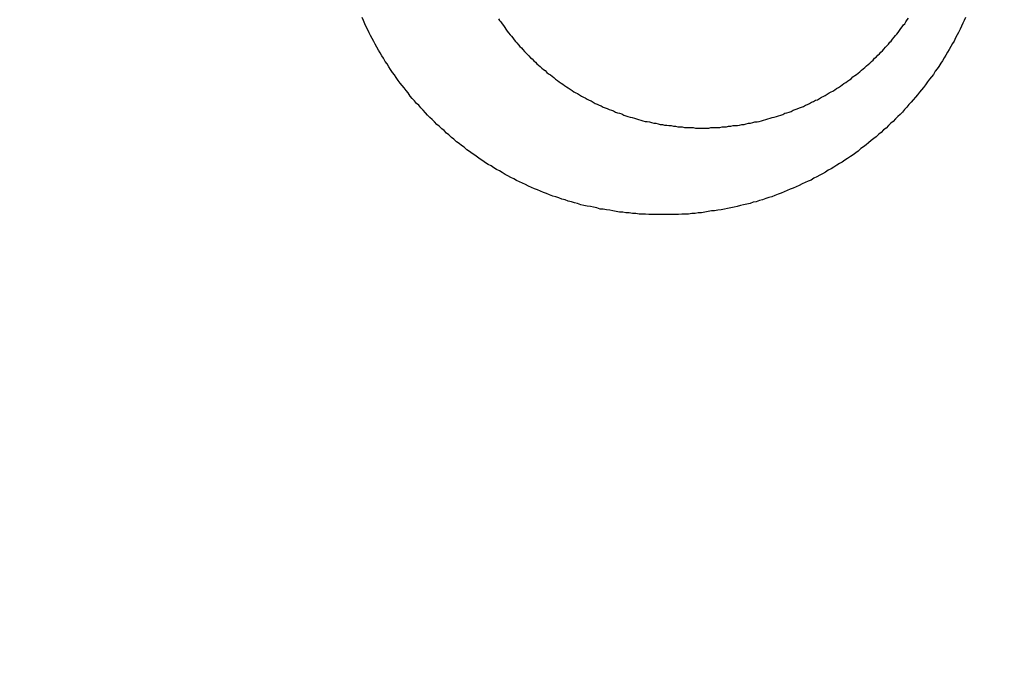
# Model space of a CAD drawing. Header units: millimetres. Extents: x -604189 to 881711, y -381903 to -7297.
# Tile 72 of 256: x -567394 to -567378, y -196050 to -196039. Entities that reach past the tile are written whole.
import ezdxf

# ---------------------------------------------------------------- set-up
doc = ezdxf.new("R2010")
doc.units = ezdxf.units.MM
doc.header["$LTSCALE"] = 100
doc.layers.add('OPIS', color=7, linetype='Continuous')
pattern_1 = [(45, (-296350.26, 111503), (-334.51454, 334.51454), []), (135, (-296350.26, 111503), (-334.51454, -334.51454), [])]

msp = doc.modelspace()

# ---------------------------------------------------------------- hatches: boundary and pattern name
at = {"layer": 'OPIS', "linetype": 'ByBlock', "lineweight": 13}
h = msp.add_hatch(dxfattribs=at)
h.set_pattern_fill('ANSI37', color=0, scale=149)
h.set_pattern_definition(pattern_1)
h.paths.add_polyline_path([(-565846.628, -200148.37), (-566196.825, -200149.347), (-566196.825, -200157.448), (-566296.825, -200157.448), (-566296.825, -200149.626), (-566746.825, -200150.882), (-566746.825, -201168.329, -0.414214), (-566403.888, -201511.266, -1), (-567089.762, -201511.266, -0.414214), (-566746.825, -201168.329), (-566746.825, -200936.871, -0.267949), (-567196.825, -200157.448), (-567296.825, -200157.448), (-567296.825, -200152.416), (-567606.815, -200153.281), (-567606.815, -201603.287), (-567556.815, -201603.147), (-567556.815, -205257.445), (-565846.45, -205257.445)])
h.paths.add_polyline_path([(-551636.825, -198396.286), (-576656.825, -198407.448), (-576656.825, -193157.448), (-579836.825, -193157.448), (-579836.825, -200437.448), (-570846.818, -200437.448), (-570846.818, -200053.169), (-551636.825, -200037.448)])
h.paths.add_polyline_path([(-566819.49, -205014.115), (-566583.775, -205014.115), (-566583.775, -204789.115), (-566819.49, -204789.115)], flags=24)
h.paths.add_polyline_path([(-566959.314, -200828.748), (-566427.171, -200828.748), (-566427.171, -200603.748), (-566959.314, -200603.748)], flags=24)
h.paths.add_polyline_path([(-566792.033, -202497.855), (-566276.912, -202497.855), (-566276.912, -202398.515), (-566792.033, -202398.515)], flags=24)
h.paths.add_polyline_path([(-566791.958, -202387.855), (-565854.55, -202387.855), (-565854.55, -202288.515), (-566791.958, -202288.515)], flags=24)
h.paths.add_polyline_path([(-567194.021, -202505.333), (-566857.345, -202505.333), (-566857.345, -202389.949), (-567194.021, -202389.949)], flags=24)
h.paths.add_polyline_path([(-567153.366, -202393.592), (-566996.4, -202393.592), (-566996.4, -202295.562), (-567153.366, -202295.562)], flags=24)
h.paths.add_polyline_path([(-566516.508, -200627.503), (-566516.508, -200287.803), (-566964.285, -200287.803), (-566964.285, -200627.503)], flags=24)
at = {"layer": 'OPIS', "linetype": 'ByBlock', "lineweight": 9}
h = msp.add_hatch(dxfattribs=at)
h.set_pattern_fill('ANSI37', color=0, scale=149)
h.set_pattern_definition(pattern_1)
edge = h.paths.add_edge_path()
edge.add_line((-551636.825, -193157.448), (-552906.825, -193157.448))
edge.add_line((-552906.825, -193157.448), (-552906.825, -193187.448))
edge.add_line((-552906.825, -193187.448), (-554281.473, -193187.448))
edge.add_line((-554281.473, -193187.448), (-554281.473, -193407.448))
edge.add_line((-554281.473, -193407.448), (-554641.473, -193407.448))
edge.add_line((-554641.473, -193407.448), (-554891.821, -193407.448))
edge.add_line((-554891.821, -193407.448), (-555251.821, -193407.448))
edge.add_line((-555251.821, -193407.448), (-555252.169, -193157.448))
edge.add_line((-555252.169, -193157.448), (-555156.825, -193407.448))
edge.add_line((-555156.825, -193407.448), (-555156.825, -196074.426))
edge.add_line((-555156.825, -196074.426), (-555036.825, -196074.426))
edge.add_line((-555036.825, -196074.426), (-555036.825, -196674.426))
edge.add_line((-555036.825, -196674.426), (-555036.825, -197274.426))
edge.add_line((-555036.825, -197274.426), (-555636.825, -197274.426))
edge.add_line((-555636.825, -197274.426), (-555636.825, -198296.526))
edge.add_line((-555636.825, -198296.526), (-555036.825, -198294.851))
edge.add_line((-555036.825, -198294.851), (-555036.825, -198287.448))
edge.add_line((-555036.825, -198287.448), (-554936.825, -198287.448))
edge.add_line((-554936.825, -198287.448), (-554936.825, -198294.572))
edge.add_line((-554936.825, -198294.572), (-554486.825, -198293.317))
edge.add_line((-554486.825, -198293.317), (-554486.825, -198292.448))
edge.add_line((-554486.825, -198292.448), (-554486.825, -197276.567))
edge.add_arc((-554486.825, -196933.63), 342.937, 180, 270, ccw=False)
edge.add_arc((-554486.825, -196933.63), 342.937, 0, 180, ccw=False)
edge.add_arc((-554486.825, -196933.63), 342.937, -90, 0, ccw=False)
edge.add_line((-554486.825, -197276.567), (-554486.825, -197508.025))
edge.add_arc((-554936.825, -198287.448), 900, 0, 60, ccw=False)
edge.add_line((-554036.825, -198287.448), (-553936.825, -198287.448))
edge.add_line((-553936.825, -198287.448), (-553936.825, -198291.782))
edge.add_line((-553936.825, -198291.782), (-551636.825, -198285.364))
edge.add_line((-551636.825, -198285.364), (-551636.825, -193157.448))
edge = h.paths.add_edge_path(flags=17)
edge.add_arc((-555292.825, -194555.644), 64, 0, 360)
edge = h.paths.add_edge_path(flags=17)
edge.add_arc((-555292.825, -194795.644), 64, 0, 360)
edge = h.paths.add_edge_path(flags=17)
edge.add_arc((-555532.825, -194555.644), 64, 0, 360)
edge = h.paths.add_edge_path(flags=17)
edge.add_arc((-555532.825, -194795.644), 64, 0, 360)
edge = h.paths.add_edge_path(flags=16)
edge.add_arc((-555445.578, -195632.918), 122.24, 0, 360)
edge = h.paths.add_edge_path(flags=17)
edge.add_arc((-555444.953, -195755.157), 131.84, -179.70702, 0.29298, ccw=False)
edge.add_line((-555576.791, -195755.831), (-555577.416, -195633.592))
edge.add_arc((-555445.578, -195632.918), 131.84, 0.29298, 180.29298, ccw=False)
edge.add_line((-555313.74, -195632.244), (-555313.115, -195754.483))
edge = h.paths.add_edge_path(flags=16)
edge.add_line((-555354.602, -195832.663), (-555410.524, -195781.149))
edge.add_arc((-555444.236, -195895.315), 119.04, 73.54834, 77.25266)
edge.add_line((-555417.97, -195779.209), (-555400.458, -195791.093))
edge.add_arc((-555397.928, -195789.134), 3.2, 66.437, 217.7638, ccw=False)
edge.add_arc((-555444.236, -195895.315), 119.04, 62.83618, 66.43696, ccw=False)
edge.add_line((-555389.89, -195789.404), (-555332.197, -195793.322))
edge.add_arc((-555444.953, -195755.157), 119.04, 319.37612, 341.30015, ccw=False)
edge = h.paths.add_edge_path(flags=0)
edge.add_arc((-555445.157, -195715.335), 16, 0, 360)
edge = h.paths.add_edge_path(flags=16)
edge.add_line((-555494.828, -195789.588), (-555556.499, -195794.41))
edge.add_arc((-555553.516, -195795.567), 3.2, 158.7889, 200.417)
edge.add_arc((-555444.953, -195755.157), 119.04, 200.41697, 219.83636)
edge.add_arc((-555533.904, -195829.364), 3.2, 219.8364, 346.9927)
edge.add_line((-555530.786, -195830.084), (-555488.51, -195790.333))
edge.add_arc((-555491.628, -195789.613), 3.2, 346.9927, 539.5529)
edge = h.paths.add_edge_path(flags=16)
edge.add_arc((-555444.953, -195755.157), 119.04, 258.76397, 281.82198, ccw=False)
edge.add_line((-555468.148, -195871.915), (-555480.159, -195865.083))
edge.add_arc((-555483.299, -195864.466), 3.2, 250.669, 348.8814, ccw=False)
edge.add_arc((-555444.953, -195755.157), 119.04, 229.64312, 250.66903, ccw=False)
edge.add_line((-555522.037, -195845.868), (-555468.703, -195779.633))
edge.add_arc((-555459.182, -195767.571), 15.366, -52.9828, 231.7166, ccw=False)
edge.add_arc((-555446.749, -195779.502), 3.2, 91.2428, 186.0743, ccw=False)
edge.add_arc((-555444.236, -195895.315), 119.04, 88.11241, 91.24277, ccw=False)
edge.add_line((-555440.315, -195776.34), (-555420.565, -195871.672))
h.paths.add_polyline_path([(-554267.155, -198153.982), (-554267.155, -197814.282), (-554714.931, -197814.282), (-554714.931, -198153.982)], flags=17)
h.paths.add_polyline_path([(-553792.63, -195548.14), (-553277.509, -195548.14), (-553277.509, -195448.8), (-553792.63, -195448.8)], flags=16)
h.paths.add_polyline_path([(-553792.555, -195438.14), (-553058.934, -195438.14), (-553058.934, -195338.8), (-553792.555, -195338.8)], flags=16)
h.paths.add_polyline_path([(-554194.618, -195555.618), (-553808.217, -195555.618), (-553808.217, -195440.235), (-554194.618, -195440.235)], flags=16)
h.paths.add_polyline_path([(-554153.974, -195443.932), (-553947.262, -195443.932), (-553947.262, -195345.836), (-554153.974, -195345.836)], flags=16)
h.paths.add_polyline_path([(-554256.508, -198153.982), (-554256.508, -197814.282), (-554704.285, -197814.282), (-554704.285, -198153.982)], flags=17)
h.paths.add_polyline_path([(-569496.825, -196631.63), (-571696.825, -196631.63), (-571696.825, -198287.448), (-569496.825, -198287.448)])
h.paths.add_polyline_path([(-567176.825, -196631.63), (-569376.825, -196631.63), (-569376.825, -198287.448), (-567176.825, -198287.448)])
h.paths.add_polyline_path([(-569376.825, -196535.63), (-567176.825, -196535.63), (-567176.825, -193157.448), (-569376.825, -193157.448)])
edge = h.paths.add_edge_path()
edge.add_arc((-571534.473, -195440.24), 50, 180, 270.0022)
edge.add_line((-571534.471, -195490.24), (-571329.472, -195490.239))
edge.add_arc((-571329.473, -195440.239), 50, 270.0009, 360)
edge.add_line((-571279.473, -195440.239), (-571279.473, -194996.239))
edge.add_arc((-571329.473, -194996.239), 50, 0, 90.0004)
edge.add_line((-571329.474, -194946.239), (-571534.474, -194946.24))
edge.add_arc((-571534.473, -194996.24), 50, 90.0009, 180)
edge.add_line((-571584.473, -194996.24), (-571584.473, -195440.24))
h.paths.add_polyline_path([(-571696.825, -196535.63), (-569496.825, -196535.63), (-569496.825, -193157.448), (-571696.825, -193157.448)])
edge = h.paths.add_edge_path()
edge.add_arc((-571945.684, -193388.705), 50, 0, 90.0004)
edge.add_line((-571945.684, -193338.705), (-572150.684, -193338.707))
edge.add_arc((-572150.684, -193388.707), 50, 90.0009, 180)
edge.add_line((-572200.684, -193388.707), (-572200.684, -193832.707))
edge.add_arc((-572150.684, -193832.707), 50, 180, 270.0022)
edge.add_line((-572150.682, -193882.707), (-571945.683, -193882.705))
edge.add_arc((-571945.684, -193832.705), 50, 270.0009, 360)
edge.add_line((-571895.684, -193832.705), (-571895.684, -193388.705))
h.paths.add_polyline_path([(-571816.825, -198287.448), (-571816.825, -193157.448), (-573216.825, -193157.448), (-573216.825, -198287.448)])

# ---------------------------------------------------------------- linework, layer by layer
at = {"color": 0}
for points in [[(-567378.765, -196039.458, 0), (-567378.787, -196039.508, 0), (-567378.809, -196039.548, 0), (-567378.832, -196039.598, 0), (-567378.855, -196039.648, 0), (-567378.879, -196039.698, 0), (-567378.903, -196039.738, 0), (-567378.927, -196039.788, 0), (-567378.952, -196039.838, 0), (-567378.978, -196039.878, 0), (-567379.004, -196039.928, 0), (-567379.03, -196039.978, 0), (-567379.057, -196040.018, 0), (-567379.084, -196040.068, 0), (-567379.112, -196040.108, 0), (-567379.14, -196040.158, 0), (-567379.168, -196040.198, 0), (-567379.197, -196040.248, 0), (-567379.227, -196040.288, 0), (-567379.257, -196040.328, 0), (-567379.287, -196040.378, 0), (-567379.318, -196040.418, 0), (-567379.349, -196040.458, 0), (-567379.38, -196040.498, 0), (-567379.412, -196040.548, 0), (-567379.445, -196040.588, 0), (-567379.477, -196040.628, 0), (-567379.51, -196040.668, 0), (-567379.544, -196040.708, 0), (-567379.578, -196040.748, 0), (-567379.612, -196040.788, 0), (-567379.647, -196040.828, 0), (-567379.682, -196040.868, 0), (-567379.717, -196040.908, 0), (-567379.753, -196040.948, 0), (-567379.789, -196040.988, 0), (-567379.826, -196041.028, 0), (-567379.863, -196041.058, 0), (-567379.9, -196041.098, 0), (-567379.938, -196041.138, 0), (-567379.976, -196041.168, 0), (-567380.014, -196041.208, 0), (-567380.053, -196041.248, 0), (-567380.092, -196041.278, 0), (-567380.132, -196041.318, 0), (-567380.171, -196041.348, 0), (-567380.211, -196041.388, 0), (-567380.252, -196041.418, 0), (-567380.293, -196041.448, 0), (-567380.334, -196041.488, 0), (-567380.375, -196041.518, 0), (-567380.417, -196041.548, 0), (-567380.459, -196041.578, 0), (-567380.501, -196041.618, 0), (-567380.544, -196041.648, 0), (-567380.587, -196041.678, 0), (-567380.63, -196041.708, 0), (-567380.674, -196041.738, 0), (-567380.718, -196041.768, 0), (-567380.762, -196041.798, 0), (-567380.807, -196041.818, 0), (-567380.851, -196041.848, 0), (-567380.896, -196041.878, 0), (-567380.942, -196041.908, 0), (-567380.987, -196041.928, 0), (-567381.033, -196041.958, 0), (-567381.079, -196041.988, 0), (-567381.126, -196042.008, 0), (-567381.172, -196042.038, 0), (-567381.219, -196042.058, 0), (-567381.266, -196042.088, 0), (-567381.313, -196042.108, 0), (-567381.361, -196042.128, 0), (-567381.409, -196042.148, 0), (-567381.457, -196042.178, 0), (-567381.505, -196042.198, 0), (-567381.554, -196042.218, 0), (-567381.602, -196042.238, 0), (-567381.651, -196042.258, 0), (-567381.7, -196042.278, 0), (-567381.75, -196042.298, 0), (-567381.799, -196042.318, 0), (-567381.849, -196042.338, 0), (-567381.899, -196042.358, 0), (-567381.949, -196042.368, 0), (-567381.999, -196042.388, 0), (-567382.05, -196042.408, 0), (-567382.1, -196042.418, 0), (-567382.151, -196042.438, 0), (-567382.202, -196042.448, 0), (-567382.253, -196042.468, 0), (-567382.305, -196042.478, 0), (-567382.356, -196042.488, 0), (-567382.408, -196042.498, 0), (-567382.459, -196042.518, 0), (-567382.511, -196042.528, 0), (-567382.563, -196042.538, 0), (-567382.616, -196042.548, 0), (-567382.668, -196042.558, 0), (-567382.72, -196042.568, 0), (-567382.773, -196042.578, 0), (-567382.825, -196042.588, 0), (-567382.878, -196042.588, 0), (-567382.93, -196042.598, 0), (-567382.983, -196042.608, 0), (-567383.036, -196042.618, 0), (-567383.089, -196042.618, 0), (-567383.142, -196042.628, 0), (-567383.195, -196042.628, 0), (-567383.248, -196042.638, 0), (-567383.301, -196042.638, 0), (-567383.355, -196042.638, 0), (-567383.408, -196042.648, 0), (-567383.461, -196042.648, 0), (-567383.514, -196042.648, 0), (-567383.568, -196042.648, 0), (-567383.621, -196042.648, 0), (-567383.674, -196042.648, 0), (-567383.728, -196042.648, 0), (-567383.781, -196042.648, 0), (-567383.834, -196042.648, 0), (-567383.887, -196042.648, 0), (-567383.941, -196042.638, 0), (-567383.994, -196042.638, 0), (-567384.047, -196042.638, 0), (-567384.1, -196042.628, 0), (-567384.153, -196042.628, 0), (-567384.206, -196042.618, 0), (-567384.259, -196042.618, 0), (-567384.312, -196042.608, 0), (-567384.365, -196042.608, 0), (-567384.417, -196042.598, 0), (-567384.47, -196042.588, 0), (-567384.522, -196042.578, 0), (-567384.575, -196042.568, 0), (-567384.627, -196042.558, 0), (-567384.679, -196042.558, 0), (-567384.731, -196042.538, 0), (-567384.783, -196042.528, 0), (-567384.835, -196042.518, 0), (-567384.887, -196042.508, 0), (-567384.939, -196042.498, 0), (-567384.99, -196042.488, 0), (-567385.041, -196042.468, 0), (-567385.092, -196042.458, 0), (-567385.143, -196042.438, 0), (-567385.194, -196042.428, 0), (-567385.245, -196042.408, 0), (-567385.295, -196042.398, 0), (-567385.345, -196042.378, 0), (-567385.395, -196042.358, 0), (-567385.445, -196042.348, 0), (-567385.495, -196042.328, 0), (-567385.544, -196042.308, 0), (-567385.594, -196042.288, 0), (-567385.643, -196042.268, 0), (-567385.692, -196042.248, 0), (-567385.74, -196042.228, 0), (-567385.789, -196042.208, 0), (-567385.837, -196042.188, 0), (-567385.885, -196042.158, 0), (-567385.933, -196042.138, 0), (-567385.98, -196042.118, 0), (-567386.028, -196042.098, 0), (-567386.075, -196042.068, 0), (-567386.121, -196042.048, 0), (-567386.168, -196042.018, 0), (-567386.214, -196041.998, 0), (-567386.26, -196041.968, 0), (-567386.306, -196041.938, 0), (-567386.352, -196041.918, 0), (-567386.397, -196041.888, 0), (-567386.442, -196041.858, 0), (-567386.487, -196041.838, 0), (-567386.531, -196041.808, 0), (-567386.575, -196041.778, 0), (-567386.619, -196041.748, 0), (-567386.663, -196041.718, 0), (-567386.706, -196041.688, 0), (-567386.749, -196041.658, 0), (-567386.792, -196041.628, 0), (-567386.834, -196041.598, 0), (-567386.876, -196041.558, 0), (-567386.918, -196041.528, 0), (-567386.959, -196041.498, 0), (-567387, -196041.468, 0), (-567387.041, -196041.428, 0), (-567387.081, -196041.398, 0), (-567387.122, -196041.358, 0), (-567387.161, -196041.328, 0), (-567387.201, -196041.288, 0), (-567387.24, -196041.258, 0), (-567387.279, -196041.218, 0), (-567387.317, -196041.188, 0), (-567387.355, -196041.148, 0), (-567387.393, -196041.108, 0), (-567387.43, -196041.078, 0), (-567387.467, -196041.038, 0), (-567387.504, -196040.998, 0), (-567387.54, -196040.958, 0), (-567387.576, -196040.918, 0), (-567387.611, -196040.878, 0), (-567387.646, -196040.848, 0), (-567387.681, -196040.808, 0), (-567387.715, -196040.768, 0), (-567387.749, -196040.728, 0), (-567387.782, -196040.678, 0), (-567387.816, -196040.638, 0), (-567387.848, -196040.598, 0), (-567387.881, -196040.558, 0), (-567387.913, -196040.518, 0), (-567387.944, -196040.478, 0), (-567387.975, -196040.428, 0), (-567388.006, -196040.388, 0), (-567388.036, -196040.348, 0), (-567388.066, -196040.298, 0), (-567388.095, -196040.258, 0), (-567388.124, -196040.208, 0), (-567388.152, -196040.168, 0), (-567388.18, -196040.118, 0), (-567388.208, -196040.078, 0), (-567388.235, -196040.028, 0), (-567388.262, -196039.988, 0), (-567388.288, -196039.938, 0), (-567388.314, -196039.888, 0), (-567388.339, -196039.848, 0), (-567388.364, -196039.798, 0), (-567388.389, -196039.748, 0), (-567388.413, -196039.708, 0), (-567388.436, -196039.658, 0), (-567388.459, -196039.608, 0), (-567388.482, -196039.558, 0), (-567388.504, -196039.508, 0), (-567388.526, -196039.458, 0)], [(-567386.323, -196039.478, 0), (-567386.303, -196039.508, 0), (-567386.283, -196039.528, 0), (-567386.263, -196039.558, 0), (-567386.242, -196039.588, 0), (-567386.221, -196039.618, 0), (-567386.2, -196039.648, 0), (-567386.179, -196039.678, 0), (-567386.157, -196039.708, 0), (-567386.135, -196039.738, 0), (-567386.113, -196039.758, 0), (-567386.09, -196039.788, 0), (-567386.068, -196039.818, 0), (-567386.045, -196039.848, 0), (-567386.022, -196039.868, 0), (-567385.998, -196039.898, 0), (-567385.975, -196039.928, 0), (-567385.951, -196039.948, 0), (-567385.927, -196039.978, 0), (-567385.902, -196040.008, 0), (-567385.878, -196040.028, 0), (-567385.853, -196040.058, 0), (-567385.828, -196040.078, 0), (-567385.802, -196040.108, 0), (-567385.777, -196040.128, 0), (-567385.751, -196040.158, 0), (-567385.725, -196040.178, 0), (-567385.699, -196040.208, 0), (-567385.672, -196040.228, 0), (-567385.646, -196040.248, 0), (-567385.619, -196040.278, 0), (-567385.592, -196040.298, 0), (-567385.565, -196040.318, 0), (-567385.537, -196040.348, 0), (-567385.51, -196040.368, 0), (-567385.482, -196040.388, 0), (-567385.454, -196040.408, 0), (-567385.425, -196040.428, 0), (-567385.397, -196040.458, 0), (-567385.368, -196040.478, 0), (-567385.339, -196040.498, 0), (-567385.31, -196040.518, 0), (-567385.281, -196040.538, 0), (-567385.252, -196040.558, 0), (-567385.222, -196040.578, 0), (-567385.192, -196040.598, 0), (-567385.162, -196040.618, 0), (-567385.132, -196040.638, 0), (-567385.102, -196040.658, 0), (-567385.072, -196040.678, 0), (-567385.041, -196040.688, 0), (-567385.01, -196040.708, 0), (-567384.979, -196040.728, 0), (-567384.948, -196040.748, 0), (-567384.917, -196040.758, 0), (-567384.885, -196040.778, 0), (-567384.853, -196040.798, 0), (-567384.822, -196040.808, 0), (-567384.79, -196040.828, 0), (-567384.758, -196040.848, 0), (-567384.725, -196040.858, 0), (-567384.693, -196040.878, 0), (-567384.661, -196040.888, 0), (-567384.628, -196040.908, 0), (-567384.595, -196040.918, 0), (-567384.562, -196040.928, 0), (-567384.529, -196040.948, 0), (-567384.496, -196040.958, 0), (-567384.463, -196040.968, 0), (-567384.429, -196040.988, 0), (-567384.396, -196040.998, 0), (-567384.362, -196041.008, 0), (-567384.328, -196041.018, 0), (-567384.295, -196041.038, 0), (-567384.261, -196041.048, 0), (-567384.227, -196041.058, 0), (-567384.192, -196041.068, 0), (-567384.158, -196041.078, 0), (-567384.124, -196041.088, 0), (-567384.089, -196041.098, 0), (-567384.055, -196041.108, 0), (-567384.02, -196041.118, 0), (-567383.986, -196041.128, 0), (-567383.951, -196041.138, 0), (-567383.916, -196041.138, 0), (-567383.881, -196041.148, 0), (-567383.846, -196041.158, 0), (-567383.811, -196041.168, 0), (-567383.776, -196041.168, 0), (-567383.741, -196041.178, 0), (-567383.706, -196041.188, 0), (-567383.67, -196041.188, 0), (-567383.635, -196041.198, 0), (-567383.599, -196041.198, 0), (-567383.564, -196041.208, 0), (-567383.528, -196041.208, 0), (-567383.493, -196041.218, 0), (-567383.457, -196041.218, 0), (-567383.422, -196041.228, 0), (-567383.386, -196041.228, 0), (-567383.35, -196041.228, 0), (-567383.315, -196041.238, 0), (-567383.279, -196041.238, 0), (-567383.243, -196041.238, 0), (-567383.207, -196041.238, 0), (-567383.172, -196041.238, 0), (-567383.136, -196041.248, 0), (-567383.1, -196041.248, 0), (-567383.064, -196041.248, 0), (-567383.028, -196041.248, 0), (-567382.992, -196041.248, 0), (-567382.957, -196041.248, 0), (-567382.921, -196041.248, 0), (-567382.885, -196041.238, 0), (-567382.849, -196041.238, 0), (-567382.813, -196041.238, 0), (-567382.777, -196041.238, 0), (-567382.742, -196041.238, 0), (-567382.706, -196041.228, 0), (-567382.67, -196041.228, 0), (-567382.634, -196041.228, 0), (-567382.599, -196041.218, 0), (-567382.563, -196041.218, 0), (-567382.527, -196041.208, 0), (-567382.492, -196041.208, 0), (-567382.456, -196041.208, 0), (-567382.421, -196041.198, 0), (-567382.385, -196041.188, 0), (-567382.35, -196041.188, 0), (-567382.314, -196041.178, 0), (-567382.279, -196041.168, 0), (-567382.244, -196041.168, 0), (-567382.208, -196041.158, 0), (-567382.173, -196041.148, 0), (-567382.138, -196041.148, 0), (-567382.103, -196041.138, 0), (-567382.068, -196041.128, 0), (-567382.033, -196041.118, 0), (-567381.999, -196041.108, 0), (-567381.964, -196041.098, 0), (-567381.929, -196041.088, 0), (-567381.895, -196041.078, 0), (-567381.86, -196041.068, 0), (-567381.826, -196041.058, 0), (-567381.792, -196041.048, 0), (-567381.757, -196041.038, 0), (-567381.723, -196041.028, 0), (-567381.689, -196041.008, 0), (-567381.656, -196040.998, 0), (-567381.622, -196040.988, 0), (-567381.588, -196040.978, 0), (-567381.555, -196040.958, 0), (-567381.521, -196040.948, 0), (-567381.488, -196040.938, 0), (-567381.455, -196040.918, 0), (-567381.422, -196040.908, 0), (-567381.389, -196040.898, 0), (-567381.356, -196040.878, 0), (-567381.323, -196040.868, 0), (-567381.291, -196040.848, 0), (-567381.259, -196040.828, 0), (-567381.226, -196040.818, 0), (-567381.194, -196040.798, 0), (-567381.162, -196040.788, 0), (-567381.131, -196040.768, 0), (-567381.099, -196040.748, 0), (-567381.068, -196040.738, 0), (-567381.036, -196040.718, 0), (-567381.005, -196040.698, 0), (-567380.974, -196040.678, 0), (-567380.943, -196040.658, 0), (-567380.913, -196040.648, 0), (-567380.882, -196040.628, 0), (-567380.852, -196040.608, 0), (-567380.822, -196040.588, 0), (-567380.792, -196040.568, 0), (-567380.762, -196040.548, 0), (-567380.733, -196040.528, 0), (-567380.704, -196040.508, 0), (-567380.674, -196040.488, 0), (-567380.646, -196040.468, 0), (-567380.617, -196040.448, 0), (-567380.588, -196040.418, 0), (-567380.56, -196040.398, 0), (-567380.532, -196040.378, 0), (-567380.504, -196040.358, 0), (-567380.476, -196040.338, 0), (-567380.449, -196040.308, 0), (-567380.421, -196040.288, 0), (-567380.394, -196040.268, 0), (-567380.368, -196040.238, 0), (-567380.341, -196040.218, 0), (-567380.314, -196040.198, 0), (-567380.288, -196040.168, 0), (-567380.262, -196040.148, 0), (-567380.237, -196040.118, 0), (-567380.211, -196040.098, 0), (-567380.186, -196040.068, 0), (-567380.161, -196040.048, 0), (-567380.136, -196040.018, 0), (-567380.111, -196039.998, 0), (-567380.087, -196039.968, 0), (-567380.063, -196039.938, 0), (-567380.039, -196039.918, 0), (-567380.015, -196039.888, 0), (-567379.992, -196039.858, 0), (-567379.968, -196039.838, 0), (-567379.946, -196039.808, 0), (-567379.923, -196039.778, 0), (-567379.9, -196039.748, 0), (-567379.878, -196039.728, 0), (-567379.856, -196039.698, 0), (-567379.834, -196039.668, 0), (-567379.813, -196039.638, 0), (-567379.792, -196039.608, 0), (-567379.771, -196039.578, 0), (-567379.75, -196039.558, 0), (-567379.73, -196039.528, 0), (-567379.71, -196039.498, 0), (-567379.69, -196039.468, 0)]]:
    msp.add_polyline3d(points, dxfattribs=at)

doc.saveas('drawing.dxf')
